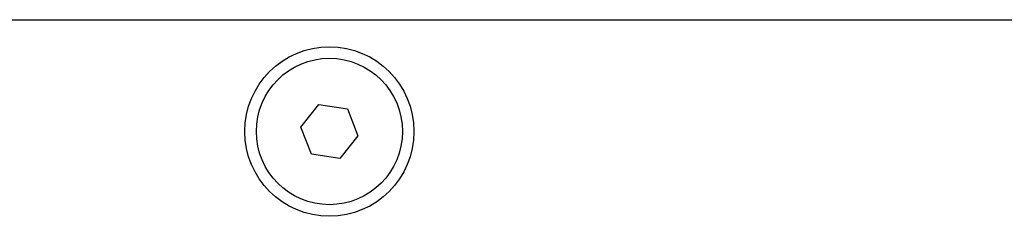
# Model space of a CAD drawing. Header units: millimetres. Extents: x 399 to 6233, y -1870 to 1602.
# Tile 69 of 164: x 4759.71 to 4785.32, y -1678.64 to -1673.54. Entities that reach past the tile are written whole.
import ezdxf

# ---------------------------------------------------------------- set-up
doc = ezdxf.new("R2010")
doc.units = ezdxf.units.MM
doc.layers.add('可見 (ISO)', color=7, linetype='Continuous', lineweight=25)

msp = doc.modelspace()

# ---------------------------------------------------------------- linework, layer by layer
at = {"layer": '可見 (ISO)'}
for p, q in [((4742.014, -1673.544), (4851.514, -1673.544)), ((4767.022, -1676.333), (4767.49, -1675.746)), ((4767.49, -1675.746), (4768.232, -1675.857)), ((4768.232, -1675.857), (4768.507, -1676.555)), ((4767.297, -1677.031), (4767.022, -1676.333)), ((4768.507, -1676.555), (4768.039, -1677.142)), ((4768.039, -1677.142), (4767.297, -1677.031))]:
    msp.add_line(p, q, dxfattribs=at)
for radius in [2.2, 1.9]:
    msp.add_circle((4767.764, -1676.444), radius, dxfattribs=at)

doc.saveas('drawing.dxf')
